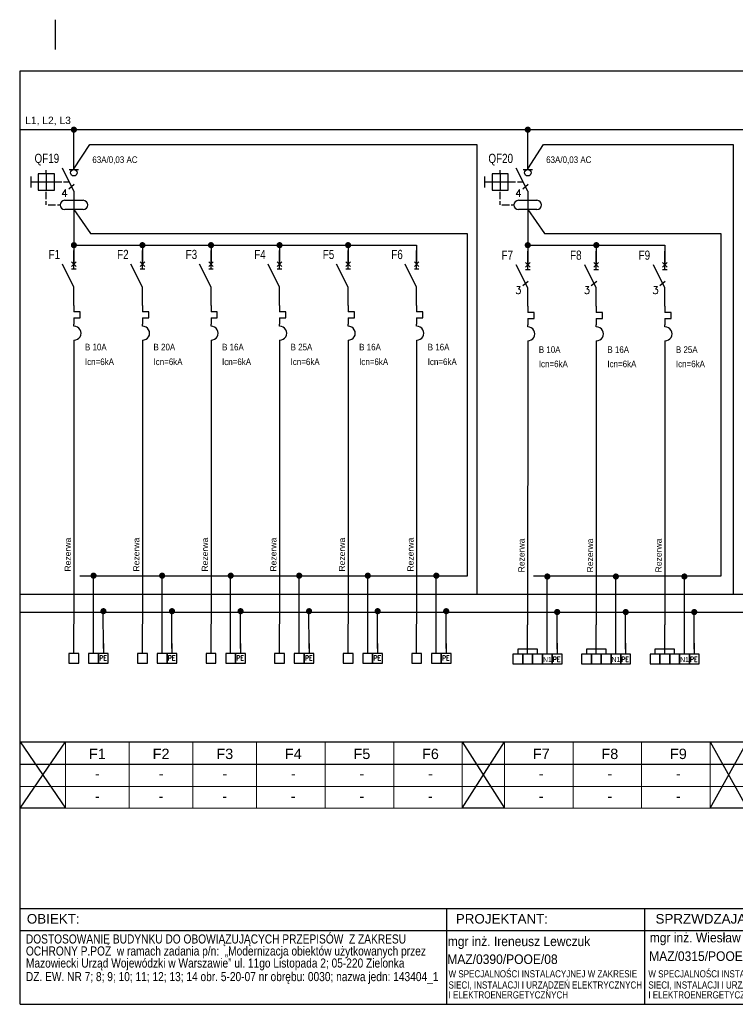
# Model space of a CAD drawing. Header units: millimetres. Extents: x 83969 to 164243, y -22860 to 4849.
# Tile 39 of 116: x 163843 to 163901, y -22670 to -22590. Entities that reach past the tile are written whole.
import ezdxf
from ezdxf.enums import TextEntityAlignment as Align

# ---------------------------------------------------------------- set-up
doc = ezdxf.new("R2010")
doc.units = ezdxf.units.MM
doc.linetypes.add('DASHED', pattern=[19.05, 12.7, -6.35])
doc.layers.get('0').update_dxf_attribs({"color": 251, "lineweight": 0})
for name, color, linetype in [('! GB N', 5, 'Continuous'), ('! GB Odbiory', 7, 'Continuous'), ('! GB Opis', 7, 'Continuous'), ('! GB PE', 96, 'Continuous'), ('! GB Przewody', 7, 'Continuous'), ('! GB Zabezpieczenia', 7, 'Continuous'), ('!TABELKA', 7, 'Continuous'), ('2DE_TXTART', 7, 'Continuous'), ('2DE_TXTCAR', 7, 'Continuous'), ('2DE_TXTFUN', 7, 'Continuous'), ('2DE_TXTLNK', 7, 'Continuous'), ('2DE_TXTMAN', 7, 'Continuous'), ('2DE_TXTNUM', 7, 'Continuous'), ('2DE_TXTORD', 7, 'Continuous'), ('2DE_TXTOTH', 7, 'Continuous'), ('2DE_TXTPFN', 7, 'Continuous'), ('2DE_TXTPIN', 7, 'Continuous'), ('B_strefy', 253, 'Continuous'), ('ROZDZIELNICE', 7, 'Continuous')]:
    doc.layers.add(name, color=color, linetype=linetype)
doc.layers.add('E_schematy 2', color=3, linetype='Continuous', lineweight=20)
doc.layers.add('E_TXT', color=3, linetype='Continuous', lineweight=25)
doc.styles.add('Arial', font='arial.ttf')
doc.styles.add('CP_ATTR', font='ROMANS.SHX')
doc.styles.add('CP_ELATT', font='cp_simplex.shx')
doc.styles.add('CP_ELATT_IT', font='cp_simplex.shx', dxfattribs={"oblique": 15})
doc.styles.add('Romans', font='romans.shx', dxfattribs={"width": 0.8})
doc.styles.get("Standard").update_dxf_attribs({"font": 'arial.ttf'})

# ---------------------------------------------------------------- blocks, each defined once
blk = doc.blocks.new('ramka A4')
at = {"linetype": 'ByBlock', "ltscale": 10}
blk.add_line((7.46, 199.45), (7.46, 205.66), dxfattribs=at)
for p, q in [((0.08, 0), (0.08, 195)), ((0.08, 195), (287.46, 195)), ((287.46, 0), (287.46, 195)), ((0.08, 20), (287.46, 20)), ((89.13, 20), (89.13, 0)), ((130.5, 20), (130.5, 0)), ((172.08, 20), (172.08, 0)), ((202.17, 20), (202.17, 0)), ((249.93, 20), (249.93, 0)), ((269.04, 20), (269.04, 0)), ((0.08, 15.39), (287.46, 15.39)), ((0.08, 0), (287.46, 0))]:
    blk.add_line(p, q)
for points in [[(249.93, 9.44), (269.04, 9.44)], [(249.93, 5.53), (269.04, 5.53)]]:
    blk.add_lwpolyline(points)
at = {"layer": '!TABELKA', "style": 'Arial'}
for s, height, width, p in [('DOSTOSOWANIE BUDYNKU DO OBOWIĄZUJĄCYCH PRZEPISÓW  Z ZAKRESU ', 1.9, 0.8, (1.3, 12.7)), ('mgr inż. Ireneusz Lewczuk', 2, 0.9, (89.41, 12.16)), ('mgr inż. Wiesław Kołodziej', 2, 0.9, (131.59, 12.94)), ('OCHRONY P.POŻ  w ramach zadania p/n:  „Modernizacja obiektów użytkowanych przez ', 1.9, 0.8, (1.3, 10.19)), ('mgr inż. Piotr Tarasiuk', 2, 0.9, (173.3, 11.9)), ('MAZ/0390/POOE/08', 2, 0.9, (89.3, 8.42)), ('MAZ/0315/POOE/15', 2, 0.9, (131.47, 9.06)), ('Mazowiecki Urząd Wojewódzki w Warszawie” ul. 11go Listopada 2; 05-220 Zielonka ', 1.9, 0.8, (1.3, 7.67)), ('DZ. EW. NR 7; 8; 9; 10; 11; 12; 13; 14 obr. 5-20-07 nr obrębu: 0030; nazwa jedn: 143404_1', 1.9, 0.8, (1.3, 4.84)), ('W SPECJALNOŚCI INSTALACYJNEJ W ZAKRESIE ', 1.5, 0.8, (89.57, 5.62)), ('W SPECJALNOŚCI INSTALACYJNEJ W ZAKRESIE ', 1.5, 0.8, (131.3, 5.62)), ('SIECI, INSTALACJI I URZĄDZEŃ ELEKTRYCZNYCH ', 1.5, 0.8, (89.57, 3.29)), ('SIECI, INSTALACJI I URZĄDZEŃ ELEKTRYCZNYCH ', 1.5, 0.8, (131.3, 3.29)), ('I ELEKTROENERGETYCZNYCH', 1.5, 0.8, (89.57, 1.22)), ('I ELEKTROENERGETYCZNYCH', 1.5, 0.8, (131.3, 1.22))]:
    blk.add_text(s, height=height, dxfattribs=dict(at, width=width)).set_placement(p)
at = {"style": 'Arial'}
for s, p in [('OBIEKT:', (1.49, 16.86)), ('PROJEKTANT:', (91.09, 16.86)), ('SPRZWDZAJĄCY:', (132.8, 16.86)), ('OPRACOWANIE:', (174.08, 16.86)), ('TEMAT:', (204.17, 16.86)), ('BRANŻA:', (251.93, 16.86)), ('NR RYS.', (269.46, 16.86)), ('FAZA:', (251.94, 6.5))]:
    blk.add_text(s, height=2, dxfattribs=at).set_placement(p)
blk = doc.blocks.new('cpelv_niec07_ns0024h')
for p, q in [((0, 3.38), (0, 7.5)), ((-7.5, 2.2), (-7.5, 3.2)), ((0, -2.5), (-3.12, 3.75)), ((-1.25, 3.38), (1.25, 3.38)), ((-11.7, 1.5), (-11.7, -1.5)), ((-11.7, 0), (-9.7, 0)), ((-9.7, 0), (-5.3, 0)), ((-7.5, 2.2), (-7.5, -2.2)), ((-5.3, 0), (-3.3, 0)), ((-2.8, 0), (-1.25, 0)), ((-1.36, -1.85), (0.11, -0.65)), ((0, -2.5), (0, -10)), ((-7.5, -4.7), (-7.5, -2.7)), ((-7.5, -6.25), (-7.5, -5.2)), ((-2.5, -5), (2.5, -5)), ((-7, -6.25), (-5, -6.25)), ((-4.5, -6.25), (-3.75, -6.25)), ((2.5, -7.5), (-2.5, -7.5))]:
    blk.add_line(p, q)
blk.add_lwpolyline([(-9.7, -2.2), (-5.3, -2.2), (-5.3, 2.2), (-9.7, 2.2)], close=True)
blk.add_circle((0, 2.5), 0.884)
for centre, start, end in [((-2.5, -6.25), 90, 270), ((2.5, -6.25), 270, 90)]:
    blk.add_arc(centre, 1.25, start, end)
at = {"style": 'CP_ATTR'}
blk.add_text('4', height=2, dxfattribs=at).set_placement((-3.4, -4.09))
at = {"linetype": 'ByBlock', "style": 'CP_ELATT_IT', "flags": 9}
for tag in ['VOLTAGE', 'IP', 'CURRENT', 'EL-STATUS', 'POWER', 'PRODUCT-TYPE', 'NUMBER', 'GROUP', 'NAME']:
    blk.add_attdef(tag, (1, 0.94), '', height=0.1, dxfattribs=at)
at = {"layer": '2DE_TXTART', "linetype": 'ByBlock', "style": 'CP_ELATT', "width": 0.9, "flags": 8}
blk.add_attdef('ARTICLE', (5, 5.14), '', height=1.8, dxfattribs=at)
at = {"layer": '2DE_TXTCAR', "linetype": 'ByBlock', "style": 'CP_ELATT', "width": 0.8, "flags": 8}
blk.add_attdef('CHARACTER', text='', height=2.5, dxfattribs=at).set_placement((-9, -6.86), align=Align.RIGHT)
at = {"layer": '2DE_TXTFUN', "linetype": 'ByBlock', "style": 'CP_ELATT', "width": 0.9, "flags": 8}
blk.add_attdef('FUNCTION', (5, -3.86), '', height=1.8, dxfattribs=at)
at = {"layer": '2DE_TXTLNK', "linetype": 'ByBlock', "style": 'CP_ELATT_IT', "oblique": 15, "width": 0.8, "flags": 8}
blk.add_attdef('LINK', text='', height=2.5, dxfattribs=at).set_placement((-9, -10.86), align=Align.RIGHT)
at = {"layer": '2DE_TXTMAN', "linetype": 'ByBlock', "style": 'CP_ELATT', "width": 0.9, "flags": 8}
blk.add_attdef('PRODUCER', (5, 2.14), '', height=1.8, dxfattribs=at)
at = {"layer": '2DE_TXTNUM', "linetype": 'ByBlock', "style": 'CP_ELATT', "width": 0.8, "flags": 8}
blk.add_attdef('TAG', text='', height=2.5, dxfattribs=at).set_placement((-4, 5.14), align=Align.RIGHT)
at = {"layer": '2DE_TXTORD', "linetype": 'ByBlock', "style": 'CP_ELATT', "width": 0.9, "flags": 8}
blk.add_attdef('ORDER-NO', (5, -0.86), '', height=1.8, dxfattribs=at)
at = {"layer": '2DE_TXTOTH', "linetype": 'ByBlock', "style": 'CP_ELATT', "width": 0.9, "flags": 8}
blk.add_attdef('OTHER', (5, -6.86), '', height=1.8, dxfattribs=at)
at = {"layer": '2DE_TXTPFN', "linetype": 'ByBlock', "style": 'CP_ELATT', "width": 0.8, "flags": 8}
blk.add_attdef('CF1', (0.5, 8), '', height=1.8, dxfattribs=at)
blk.add_attdef('CF2', text='', height=1.8, dxfattribs=at).set_placement((0.5, -10.5), align=Align.TOP_LEFT)
at = {"layer": '2DE_TXTPIN', "linetype": 'ByBlock', "style": 'CP_ELATT', "width": 0.8, "flags": 8}
blk.add_attdef('CP1', (-0.8, 5.5), '', height=1.8, rotation=90, dxfattribs=at)
blk.add_attdef('CP2', text='', height=1.8, rotation=90, dxfattribs=at).set_placement((-0.8, -9), align=Align.RIGHT)
blk = doc.blocks.new('ZACISKI_3FAZY')
for p, q in [((0, -24), (0, 0)), ((16, -24), (16, -7)), ((24, -15), (24, -24)), ((-8, -20), (-8, -24)), ((8, -20), (-8, -20)), ((8, -24), (8, -20))]:
    blk.add_line(p, q)
for points in [[(-11.93, -32.01), (-3.93, -32.01), (-3.93, -24.01), (-11.93, -24.01)], [(-3.93, -32.01), (4.07, -32.01), (4.07, -24.01), (-3.93, -24.01)], [(4.07, -32.01), (12.07, -32.01), (12.07, -24.01), (4.07, -24.01)], [(12.07, -32.01), (20.07, -32.01), (20.07, -24.01), (12.07, -24.01)], [(20.07, -32.01), (28.07, -32.01), (28.07, -24.01), (20.07, -24.01)]]:
    blk.add_lwpolyline(points, close=True)
at = {"style": 'Romans', "width": 0.8}
blk.add_text('PE', height=4, dxfattribs=at).set_placement((20.59, -30.18))
for tag, height, width, p in [('N', 4, 0.75, (16.12, -30.19)), ('PRZEWÓD', 6, 0.8, (8.19, -48)), ('MOC', 6, 0.8, (9.14, -63.64))]:
    blk.add_attdef(tag, text='', height=height, dxfattribs=dict(width=width)).set_placement(p, align=Align.CENTER)
at = {"width": 0.8, "flags": 4}
blk.add_attdef('NR ', text='', height=6, dxfattribs=at).set_placement((11.98, -79.6), align=Align.CENTER)
blk = doc.blocks.new('cpelv_niec07_ns0029h')
for p, q in [((0, 2.5), (0, 7.5)), ((0, -2.5), (-3.12, 3.75)), ((0.62, 4.38), (-0.63, 3.12)), ((-0.63, 4.38), (0.62, 3.12)), ((-0.63, 2.5), (0.62, 2.5)), ((-1.36, -1.85), (0.11, -0.65)), ((0, -7.5), (0, -2.5)), ((0, -7.5), (0, -9.15)), ((1.7, -9.15), (0, -9.15)), ((1.7, -10.85), (1.7, -9.15)), ((0, -10.85), (1.7, -10.85)), ((0, -10.85), (0, -12.5)), ((0, -13.12), (0, -12.5)), ((0, -16.87), (0, -17.5))]:
    blk.add_line(p, q)
at = {"linetype": 'Continuous'}
blk.add_line((0, -17.5), (0, -22.5), dxfattribs=at)
blk.add_arc((0.06, -15), 1.88, 268.2798, 91.7202)
at = {"style": 'CP_ATTR'}
blk.add_text('3', height=2, dxfattribs=at).set_placement((-3.4, -4.09))
at = {"linetype": 'ByBlock', "style": 'CP_ELATT_IT', "flags": 9}
for tag in ['VOLTAGE', 'IP', 'CURRENT', 'EL-STATUS', 'POWER', 'PRODUCT-TYPE', 'NUMBER', 'GROUP', 'NAME']:
    blk.add_attdef(tag, (1, 0.94), '', height=0.1, dxfattribs=at)
at = {"layer": '2DE_TXTART', "linetype": 'ByBlock', "style": 'CP_ELATT', "width": 0.9, "flags": 8}
blk.add_attdef('ARTICLE', (3, 5.14), '', height=1.8, dxfattribs=at)
at = {"layer": '2DE_TXTCAR', "linetype": 'ByBlock', "style": 'CP_ELATT', "width": 0.8, "flags": 8}
blk.add_attdef('CHARACTER', text='', height=2.5, dxfattribs=at).set_placement((-4, -6.86), align=Align.RIGHT)
at = {"layer": '2DE_TXTFUN', "linetype": 'ByBlock', "style": 'CP_ELATT', "width": 0.9, "flags": 8}
blk.add_attdef('FUNCTION', (3, -3.86), '', height=1.8, dxfattribs=at)
at = {"layer": '2DE_TXTLNK', "linetype": 'ByBlock', "style": 'CP_ELATT_IT', "oblique": 15, "width": 0.8, "flags": 8}
blk.add_attdef('LINK', text='', height=2.5, dxfattribs=at).set_placement((-4, -10.86), align=Align.RIGHT)
at = {"layer": '2DE_TXTMAN', "linetype": 'ByBlock', "style": 'CP_ELATT', "width": 0.9, "flags": 8}
blk.add_attdef('PRODUCER', (3, 2.14), '', height=1.8, dxfattribs=at)
at = {"layer": '2DE_TXTNUM', "linetype": 'ByBlock', "style": 'CP_ELATT', "width": 0.8, "flags": 8}
blk.add_attdef('TAG', text='', height=2.5, dxfattribs=at).set_placement((-4, 5.14), align=Align.RIGHT)
at = {"layer": '2DE_TXTORD', "linetype": 'ByBlock', "style": 'CP_ELATT', "width": 0.9, "flags": 8}
blk.add_attdef('ORDER-NO', (3, -0.86), '', height=1.8, dxfattribs=at)
at = {"layer": '2DE_TXTOTH', "linetype": 'ByBlock', "style": 'CP_ELATT', "width": 0.9, "flags": 8}
blk.add_attdef('OTHER', (3, -6.86), '', height=1.8, dxfattribs=at)
at = {"layer": '2DE_TXTPFN', "linetype": 'ByBlock', "style": 'CP_ELATT', "width": 0.8, "flags": 8}
blk.add_attdef('CF1', (0.5, 8), '', height=1.8, dxfattribs=at)
blk.add_attdef('CF2', text='', height=1.8, dxfattribs=at).set_placement((0.5, -23), align=Align.TOP_LEFT)
at = {"layer": '2DE_TXTPIN', "linetype": 'ByBlock', "style": 'CP_ELATT', "width": 0.8, "flags": 8}
blk.add_attdef('CP1', (-0.8, 5.5), '', height=1.8, rotation=90, dxfattribs=at)
blk.add_attdef('CP2', text='', height=1.8, rotation=90, dxfattribs=at).set_placement((-0.8, -20.5), align=Align.RIGHT)
blk = doc.blocks.new('cpelv_niec07_ns0026h')
for p, q in [((0, 2.5), (0, 7.5)), ((0, -2.5), (-3.12, 3.75)), ((0.62, 4.38), (-0.63, 3.12)), ((-0.63, 4.38), (0.62, 3.12)), ((-0.63, 2.5), (0.62, 2.5)), ((0, -7.5), (0, -2.5)), ((0, -7.5), (0, -9.15)), ((1.7, -9.15), (0, -9.15)), ((1.7, -10.85), (1.7, -9.15)), ((0, -10.85), (1.7, -10.85)), ((0, -10.85), (0, -12.5)), ((0, -13.12), (0, -12.5)), ((0, -16.87), (0, -17.5))]:
    blk.add_line(p, q)
at = {"linetype": 'Continuous'}
blk.add_line((0, -17.5), (0, -22.5), dxfattribs=at)
blk.add_arc((0.06, -15), 1.88, 268.2798, 91.7202)
at = {"linetype": 'ByBlock', "style": 'CP_ELATT_IT', "flags": 9}
for tag in ['VOLTAGE', 'IP', 'CURRENT', 'EL-STATUS', 'POWER', 'PRODUCT-TYPE', 'NUMBER', 'GROUP', 'NAME']:
    blk.add_attdef(tag, (1, 0.94), '', height=0.1, dxfattribs=at)
at = {"layer": '2DE_TXTART', "linetype": 'ByBlock', "style": 'CP_ELATT', "width": 0.9, "flags": 8}
blk.add_attdef('ARTICLE', (3, 5.14), '', height=1.8, dxfattribs=at)
at = {"layer": '2DE_TXTCAR', "linetype": 'ByBlock', "style": 'CP_ELATT', "width": 0.8, "flags": 8}
blk.add_attdef('CHARACTER', text='', height=2.5, dxfattribs=at).set_placement((-4, -6.86), align=Align.RIGHT)
at = {"layer": '2DE_TXTFUN', "linetype": 'ByBlock', "style": 'CP_ELATT', "width": 0.9, "flags": 8}
blk.add_attdef('FUNCTION', (3, -3.86), '', height=1.8, dxfattribs=at)
at = {"layer": '2DE_TXTLNK', "linetype": 'ByBlock', "style": 'CP_ELATT_IT', "oblique": 15, "width": 0.8, "flags": 8}
blk.add_attdef('LINK', text='', height=2.5, dxfattribs=at).set_placement((-4, -10.86), align=Align.RIGHT)
at = {"layer": '2DE_TXTMAN', "linetype": 'ByBlock', "style": 'CP_ELATT', "width": 0.9, "flags": 8}
blk.add_attdef('PRODUCER', (3, 2.14), '', height=1.8, dxfattribs=at)
at = {"layer": '2DE_TXTNUM', "linetype": 'ByBlock', "style": 'CP_ELATT', "width": 0.8, "flags": 8}
blk.add_attdef('TAG', text='', height=2.5, dxfattribs=at).set_placement((-4, 5.14), align=Align.RIGHT)
at = {"layer": '2DE_TXTORD', "linetype": 'ByBlock', "style": 'CP_ELATT', "width": 0.9, "flags": 8}
blk.add_attdef('ORDER-NO', (3, -0.86), '', height=1.8, dxfattribs=at)
at = {"layer": '2DE_TXTOTH', "linetype": 'ByBlock', "style": 'CP_ELATT', "width": 0.9, "flags": 8}
blk.add_attdef('OTHER', (3, -6.86), '', height=1.8, dxfattribs=at)
at = {"layer": '2DE_TXTPFN', "linetype": 'ByBlock', "style": 'CP_ELATT', "width": 0.8, "flags": 8}
blk.add_attdef('CF1', (0.5, 8), '', height=1.8, dxfattribs=at)
blk.add_attdef('CF2', text='', height=1.8, dxfattribs=at).set_placement((0.5, -23), align=Align.TOP_LEFT)
at = {"layer": '2DE_TXTPIN', "linetype": 'ByBlock', "style": 'CP_ELATT', "width": 0.8, "flags": 8}
blk.add_attdef('CP1', (-0.8, 5.5), '', height=1.8, rotation=90, dxfattribs=at)
blk.add_attdef('CP2', text='', height=1.8, rotation=90, dxfattribs=at).set_placement((-0.8, -20.5), align=Align.RIGHT)
blk = doc.blocks.new('LISTWA 1_N_PE')
for p, q in [((0, -24), (0, 0)), ((16, -24), (16, -8)), ((24, -16), (24, -24))]:
    blk.add_line(p, q)
for points in [[(-4, -32), (4, -32), (4, -24), (-4, -24)], [(12, -32), (20, -32), (20, -24), (12, -24)], [(20, -32), (28, -32), (28, -24), (20, -24)]]:
    blk.add_lwpolyline(points, close=True)
at = {"style": 'Romans', "width": 0.8}
blk.add_text('PE', height=4, dxfattribs=at).set_placement((20.73, -29.79))
at = {"width": 0.75}
blk.add_attdef('N', (12.85, -30.3), '', height=4, dxfattribs=at)
for tag, p in [('PRZEWÓD', (-4.36, -39.93)), ('MOC', (6.8, -47.63))]:
    blk.add_attdef(tag, p, '', height=4.75)
at = {"flags": 4}
blk.add_attdef('NR ', (9.64, -55.59), '', height=4.75, dxfattribs=at)

msp = doc.modelspace()

# ---------------------------------------------------------------- linework, layer by layer
at = {"layer": '! GB N', "ltscale": 2}
msp.add_line((163843.081, -22636.885), (163955.191, -22636.885), dxfattribs=at)
at = {"layer": '! GB N'}
for points in [[(163847.497, -22602.226), (163848.791, -22600.228), (163880.317, -22600.23), (163880.323, -22636.885)], [(163884.465, -22602.226), (163885.759, -22600.228), (163901.189, -22600.23), (163901.195, -22636.885)], [(163847.497, -22605.539), (163848.851, -22607.493), (163879.518, -22607.493), (163879.518, -22635.411), (163847.973, -22635.411)], [(163884.465, -22605.539), (163885.819, -22607.493), (163900.196, -22607.493), (163900.196, -22635.411), (163884.941, -22635.411)]]:
    msp.add_lwpolyline(points, dxfattribs=at)
at = {"layer": '! GB N', "color": 5, "linetype": 'DASHED', "ltscale": 2, "const_width": 0.25}
for points in [[(163848.975, -22635.365, 1), (163849.225, -22635.365, 1)], [(163854.558, -22635.365, 1), (163854.808, -22635.365, 1)], [(163860.142, -22635.365, 1), (163860.392, -22635.365, 1)], [(163865.726, -22635.365, 1), (163865.976, -22635.365, 1)], [(163871.31, -22635.365, 1), (163871.56, -22635.365, 1)], [(163876.893, -22635.365, 1), (163877.143, -22635.365, 1)], [(163885.933, -22635.434, 1), (163886.183, -22635.434, 1)], [(163891.517, -22635.434, 1), (163891.767, -22635.434, 1)], [(163897.1, -22635.434, 1), (163897.35, -22635.434, 1)]]:
    msp.add_lwpolyline(points, format="xyb", close=True, dxfattribs=at)
at = {"layer": '! GB PE', "ltscale": 2}
msp.add_line((163843.081, -22638.327), (163955.191, -22638.327), dxfattribs=at)
at = {"layer": '! GB Przewody'}
for p, q in [((163847.497, -22601.02), (163847.497, -22599.031)), ((163847.497, -22602.274), (163847.497, -22599.156)), ((163884.465, -22601.02), (163884.465, -22599.031)), ((163884.465, -22602.274), (163884.465, -22599.156)), ((163847.497, -22606.289), (163847.497, -22610.044)), ((163884.465, -22606.289), (163884.465, -22610.044)), ((163847.497, -22608.44), (163875.416, -22608.44)), ((163853.081, -22608.44), (163853.081, -22610.044)), ((163858.665, -22608.44), (163858.665, -22610.044)), ((163864.248, -22608.44), (163864.248, -22610.044)), ((163869.832, -22608.44), (163869.832, -22610.044)), ((163875.416, -22608.44), (163875.416, -22610.044)), ((163884.465, -22608.44), (163895.633, -22608.44)), ((163890.049, -22608.44), (163890.049, -22610.044)), ((163895.633, -22608.44), (163895.633, -22610.044)), ((163884.465, -22616.696), (163884.455, -22639.358)), ((163890.049, -22616.696), (163890.039, -22639.358)), ((163895.633, -22616.696), (163895.623, -22639.358)), ((163847.497, -22617.862), (163847.497, -22639.292)), ((163853.081, -22617.862), (163853.081, -22639.292)), ((163858.665, -22617.862), (163858.665, -22639.292)), ((163864.248, -22617.862), (163864.248, -22639.292)), ((163869.832, -22617.862), (163869.832, -22639.292)), ((163875.416, -22617.862), (163875.416, -22639.292))]:
    msp.add_line(p, q, dxfattribs=at)
at = {"layer": '! GB Przewody', "const_width": 0.25}
for points in [[(163847.372, -22599.031, 1), (163847.622, -22599.031, 1)], [(163884.34, -22599.031, 1), (163884.59, -22599.031, 1)], [(163847.372, -22608.44, 1), (163847.622, -22608.44, 1)], [(163852.956, -22608.44, 1), (163853.206, -22608.44, 1)], [(163858.54, -22608.44, 1), (163858.79, -22608.44, 1)], [(163864.123, -22608.44, 1), (163864.373, -22608.44, 1)], [(163869.707, -22608.44, 1), (163869.957, -22608.44, 1)], [(163884.34, -22608.44, 1), (163884.59, -22608.44, 1)], [(163889.924, -22608.44, 1), (163890.174, -22608.44, 1)], [(163849.778, -22638.258, 1), (163850.028, -22638.258, 1)], [(163855.362, -22638.258, 1), (163855.612, -22638.258, 1)], [(163860.946, -22638.258, 1), (163861.196, -22638.258, 1)], [(163866.529, -22638.258, 1), (163866.779, -22638.258, 1)], [(163872.113, -22638.258, 1), (163872.363, -22638.258, 1)], [(163877.697, -22638.258, 1), (163877.947, -22638.258, 1)], [(163886.737, -22638.327, 1), (163886.987, -22638.327, 1)], [(163892.32, -22638.327, 1), (163892.57, -22638.327, 1)], [(163897.904, -22638.327, 1), (163898.154, -22638.327, 1)]]:
    msp.add_lwpolyline(points, format="xyb", close=True, dxfattribs=at)
at = {"layer": '! GB Przewody'}
for points in [[(163843.081, -22599.031), (163955.191, -22599.031)], [(163849.097, -22640.092), (163849.097, -22635.365)], [(163854.681, -22640.092), (163854.681, -22635.365)], [(163860.265, -22640.092), (163860.265, -22635.365)], [(163865.848, -22640.092), (163865.848, -22635.365)], [(163871.432, -22640.092), (163871.432, -22635.365)], [(163877.016, -22640.092), (163877.016, -22635.365)], [(163886.056, -22640.161), (163886.056, -22635.434)], [(163891.639, -22640.161), (163891.639, -22635.434)], [(163897.223, -22640.161), (163897.223, -22635.434)], [(163849.897, -22641.292), (163849.891, -22638.197)], [(163855.481, -22641.292), (163855.474, -22638.197)], [(163861.065, -22641.292), (163861.058, -22638.197)], [(163866.648, -22641.292), (163866.642, -22638.197)], [(163872.232, -22641.292), (163872.225, -22638.197)], [(163877.816, -22641.292), (163877.809, -22638.197)], [(163886.856, -22641.361), (163886.849, -22638.266)], [(163892.439, -22641.361), (163892.433, -22638.266)], [(163898.023, -22641.361), (163898.016, -22638.266)]]:
    msp.add_lwpolyline(points, dxfattribs=at)
at = {"layer": 'B_strefy', "color": 7, "linetype": 'Continuous'}
msp.add_line((163843.113, -22650.71), (163955.191, -22650.71), dxfattribs=at)
at = {"layer": 'E_schematy 2', "color": 7, "linetype": 'Continuous'}
for p, q in [((163846.813, -22648.905), (163846.813, -22654.306)), ((163852.001, -22648.905), (163852.001, -22654.271)), ((163852.001, -22648.905), (163852.001, -22654.306)), ((163857.189, -22648.905), (163857.189, -22654.271)), ((163857.189, -22648.905), (163857.189, -22654.306)), ((163862.377, -22648.905), (163862.377, -22654.271)), ((163862.377, -22648.905), (163862.377, -22654.306)), ((163867.96, -22648.905), (163867.96, -22654.271)), ((163867.96, -22648.905), (163867.96, -22654.306)), ((163873.544, -22648.905), (163873.544, -22654.271)), ((163873.544, -22648.905), (163873.544, -22654.306)), ((163879.128, -22648.905), (163879.128, -22654.271)), ((163879.128, -22648.905), (163879.128, -22654.306)), ((163882.573, -22648.905), (163882.573, -22654.306)), ((163888.157, -22648.905), (163888.157, -22654.271)), ((163888.157, -22648.905), (163888.157, -22654.306)), ((163893.741, -22648.905), (163893.741, -22654.271)), ((163893.741, -22648.905), (163893.741, -22654.306)), ((163899.325, -22648.905), (163899.325, -22654.271)), ((163899.325, -22648.905), (163899.325, -22654.306)), ((163843.113, -22650.71), (163955.191, -22650.71)), ((163843.113, -22650.71), (163955.191, -22650.71)), ((163843.113, -22652.54), (163955.191, -22652.54)), ((163843.113, -22654.306), (163955.191, -22654.306))]:
    msp.add_line(p, q, dxfattribs=at)
at = {"layer": 'ROZDZIELNICE'}
for points in [[(163843.113, -22648.905), (163955.191, -22648.905)], [(163843.113, -22648.905), (163846.813, -22654.306), (163843.113, -22654.306), (163846.813, -22648.905)], [(163879.128, -22648.905), (163882.573, -22654.306), (163879.128, -22654.306), (163882.573, -22648.905)], [(163899.325, -22648.905), (163902.344, -22654.306), (163899.325, -22654.306), (163902.344, -22648.905)]]:
    msp.add_lwpolyline(points, dxfattribs=at)

# ---------------------------------------------------------------- block references
at = {"layer": '! GB Odbiory', "xscale": 0.1, "yscale": 0.1, "zscale": 0.1}
for p in [(163847.497, -22639.302), (163853.081, -22639.302), (163858.665, -22639.302), (163864.248, -22639.302), (163869.832, -22639.302), (163875.416, -22639.302)]:
    msp.add_blockref('LISTWA 1_N_PE', p, dxfattribs=at)
at = {"layer": '! GB Odbiory'}
ref = msp.add_blockref('ZACISKI_3FAZY', (163884.455, -22639.358), dxfattribs=dict(at, xscale=0.1, yscale=0.1, zscale=0.1))
ref.add_attrib('N', 'N1', dxfattribs={"layer": '0', "height": 0.4, "width": 0.8}).set_placement((163886.067, -22642.519), align=Align.BOTTOM_CENTER)
ref = msp.add_blockref('ZACISKI_3FAZY', (163890.039, -22639.358), dxfattribs=dict(at, xscale=0.1, yscale=0.1, zscale=0.1))
ref.add_attrib('N', 'N1', dxfattribs={"layer": '0', "height": 0.4, "width": 0.8}).set_placement((163891.651, -22642.519), align=Align.BOTTOM_CENTER)
ref = msp.add_blockref('ZACISKI_3FAZY', (163895.623, -22639.358), dxfattribs=dict(at, xscale=0.1, yscale=0.1, zscale=0.1))
ref.add_attrib('N', 'N1', dxfattribs={"layer": '0', "height": 0.4, "width": 0.8}).set_placement((163897.235, -22642.519), align=Align.BOTTOM_CENTER)
at = {"layer": '! GB Zabezpieczenia'}
ref = msp.add_blockref('cpelv_niec07_ns0024h', (163847.497, -22603.289), dxfattribs=dict(at, xscale=0.3, yscale=0.3, zscale=0.3))
ref.add_attrib('TAG', 'QF19', dxfattribs={"layer": '! GB Opis', "linetype": 'ByBlock', "height": 0.75, "style": 'CP_ELATT', "width": 0.8, "flags": 8}).set_placement((163846.297, -22601.748), align=Align.RIGHT)
ref.add_attrib('ARTICLE', '63A/0,03 AC', (163848.997, -22601.748), dxfattribs={"layer": '! GB Opis', "linetype": 'ByBlock', "height": 0.54, "style": 'CP_ELATT', "width": 0.9, "flags": 8})
ref = msp.add_blockref('cpelv_niec07_ns0024h', (163884.465, -22603.289), dxfattribs=dict(at, xscale=0.3, yscale=0.3, zscale=0.3))
ref.add_attrib('TAG', 'QF20', dxfattribs={"layer": '! GB Opis', "linetype": 'ByBlock', "height": 0.75, "style": 'CP_ELATT', "width": 0.8, "flags": 8}).set_placement((163883.265, -22601.748), align=Align.RIGHT)
ref.add_attrib('ARTICLE', '63A/0,03 AC', (163885.965, -22601.748), dxfattribs={"layer": '! GB Opis', "linetype": 'ByBlock', "height": 0.54, "style": 'CP_ELATT', "width": 0.9, "flags": 8})
ref = msp.add_blockref('cpelv_niec07_ns0026h', (163847.497, -22611.115), dxfattribs=dict(at, xscale=0.3, yscale=0.3, zscale=0.3))
ref.add_attrib('TAG', 'F1', dxfattribs={"layer": '2DE_TXTNUM', "color": 7, "linetype": 'ByBlock', "height": 0.75, "style": 'CP_ELATT', "width": 0.8, "flags": 8}).set_placement((163846.369, -22609.572), align=Align.RIGHT)
ref.add_attrib('ARTICLE', 'B 10A', (163848.397, -22617.012), dxfattribs={"layer": '2DE_TXTART', "color": 7, "linetype": 'ByBlock', "height": 0.54, "style": 'CP_ELATT', "width": 0.9, "flags": 8})
ref.add_attrib('PRODUCER', 'Icn=6kA', (163848.397, -22618.211), dxfattribs={"layer": '2DE_TXTMAN', "color": 7, "linetype": 'ByBlock', "height": 0.54, "style": 'CP_ELATT', "width": 0.9, "flags": 8})
ref = msp.add_blockref('cpelv_niec07_ns0026h', (163853.081, -22611.115), dxfattribs=dict(at, xscale=0.3, yscale=0.3, zscale=0.3))
ref.add_attrib('TAG', 'F2', dxfattribs={"layer": '2DE_TXTNUM', "color": 7, "linetype": 'ByBlock', "height": 0.75, "style": 'CP_ELATT', "width": 0.8, "flags": 8}).set_placement((163851.952, -22609.572), align=Align.RIGHT)
ref.add_attrib('ARTICLE', 'B 20A', (163853.981, -22617.012), dxfattribs={"layer": '2DE_TXTART', "color": 7, "linetype": 'ByBlock', "height": 0.54, "style": 'CP_ELATT', "width": 0.9, "flags": 8})
ref.add_attrib('PRODUCER', 'Icn=6kA', (163853.981, -22618.211), dxfattribs={"layer": '2DE_TXTMAN', "color": 7, "linetype": 'ByBlock', "height": 0.54, "style": 'CP_ELATT', "width": 0.9, "flags": 8})
ref = msp.add_blockref('cpelv_niec07_ns0026h', (163858.665, -22611.115), dxfattribs=dict(at, xscale=0.3, yscale=0.3, zscale=0.3))
ref.add_attrib('TAG', 'F3', dxfattribs={"layer": '2DE_TXTNUM', "color": 7, "linetype": 'ByBlock', "height": 0.75, "style": 'CP_ELATT', "width": 0.8, "flags": 8}).set_placement((163857.536, -22609.572), align=Align.RIGHT)
ref.add_attrib('ARTICLE', 'B 16A', (163859.565, -22617.012), dxfattribs={"layer": '2DE_TXTART', "color": 7, "linetype": 'ByBlock', "height": 0.54, "style": 'CP_ELATT', "width": 0.9, "flags": 8})
ref.add_attrib('PRODUCER', 'Icn=6kA', (163859.565, -22618.211), dxfattribs={"layer": '2DE_TXTMAN', "color": 7, "linetype": 'ByBlock', "height": 0.54, "style": 'CP_ELATT', "width": 0.9, "flags": 8})
ref = msp.add_blockref('cpelv_niec07_ns0026h', (163864.248, -22611.115), dxfattribs=dict(at, xscale=0.3, yscale=0.3, zscale=0.3))
ref.add_attrib('TAG', 'F4', dxfattribs={"layer": '2DE_TXTNUM', "color": 7, "linetype": 'ByBlock', "height": 0.75, "style": 'CP_ELATT', "width": 0.8, "flags": 8}).set_placement((163863.12, -22609.572), align=Align.RIGHT)
ref.add_attrib('ARTICLE', 'B 25A', (163865.148, -22617.012), dxfattribs={"layer": '2DE_TXTART', "color": 7, "linetype": 'ByBlock', "height": 0.54, "style": 'CP_ELATT', "width": 0.9, "flags": 8})
ref.add_attrib('PRODUCER', 'Icn=6kA', (163865.148, -22618.211), dxfattribs={"layer": '2DE_TXTMAN', "color": 7, "linetype": 'ByBlock', "height": 0.54, "style": 'CP_ELATT', "width": 0.9, "flags": 8})
ref = msp.add_blockref('cpelv_niec07_ns0026h', (163869.832, -22611.115), dxfattribs=dict(at, xscale=0.3, yscale=0.3, zscale=0.3))
ref.add_attrib('TAG', 'F5', dxfattribs={"layer": '2DE_TXTNUM', "color": 7, "linetype": 'ByBlock', "height": 0.75, "style": 'CP_ELATT', "width": 0.8, "flags": 8}).set_placement((163868.704, -22609.572), align=Align.RIGHT)
ref.add_attrib('ARTICLE', 'B 16A', (163870.732, -22617.012), dxfattribs={"layer": '2DE_TXTART', "color": 7, "linetype": 'ByBlock', "height": 0.54, "style": 'CP_ELATT', "width": 0.9, "flags": 8})
ref.add_attrib('PRODUCER', 'Icn=6kA', (163870.732, -22618.211), dxfattribs={"layer": '2DE_TXTMAN', "color": 7, "linetype": 'ByBlock', "height": 0.54, "style": 'CP_ELATT', "width": 0.9, "flags": 8})
ref = msp.add_blockref('cpelv_niec07_ns0026h', (163875.416, -22611.115), dxfattribs=dict(at, xscale=0.3, yscale=0.3, zscale=0.3))
ref.add_attrib('TAG', 'F6', dxfattribs={"layer": '2DE_TXTNUM', "color": 7, "linetype": 'ByBlock', "height": 0.75, "style": 'CP_ELATT', "width": 0.8, "flags": 8}).set_placement((163874.287, -22609.572), align=Align.RIGHT)
ref.add_attrib('ARTICLE', 'B 16A', (163876.316, -22617.012), dxfattribs={"layer": '2DE_TXTART', "color": 7, "linetype": 'ByBlock', "height": 0.54, "style": 'CP_ELATT', "width": 0.9, "flags": 8})
ref.add_attrib('PRODUCER', 'Icn=6kA', (163876.316, -22618.211), dxfattribs={"layer": '2DE_TXTMAN', "color": 7, "linetype": 'ByBlock', "height": 0.54, "style": 'CP_ELATT', "width": 0.9, "flags": 8})
ref = msp.add_blockref('cpelv_niec07_ns0029h', (163884.465, -22611.171), dxfattribs=dict(at, xscale=0.3, yscale=0.3, zscale=0.3))
ref.add_attrib('TAG', 'F7', dxfattribs={"layer": '2DE_TXTNUM', "color": 7, "linetype": 'ByBlock', "height": 0.75, "style": 'CP_ELATT', "width": 0.8, "flags": 8}).set_placement((163883.265, -22609.63), align=Align.RIGHT)
ref.add_attrib('ARTICLE', 'B 10A', (163885.365, -22617.22), dxfattribs={"layer": '2DE_TXTART', "color": 7, "linetype": 'ByBlock', "height": 0.54, "style": 'CP_ELATT', "width": 0.9, "flags": 8})
ref.add_attrib('PRODUCER', 'Icn=6kA', (163885.365, -22618.384), dxfattribs={"layer": '2DE_TXTMAN', "color": 7, "linetype": 'ByBlock', "height": 0.54, "style": 'CP_ELATT', "width": 0.9, "flags": 8})
ref = msp.add_blockref('cpelv_niec07_ns0029h', (163890.049, -22611.171), dxfattribs=dict(at, xscale=0.3, yscale=0.3, zscale=0.3))
ref.add_attrib('TAG', 'F8', dxfattribs={"layer": '2DE_TXTNUM', "color": 7, "linetype": 'ByBlock', "height": 0.75, "style": 'CP_ELATT', "width": 0.8, "flags": 8}).set_placement((163888.849, -22609.63), align=Align.RIGHT)
ref.add_attrib('ARTICLE', 'B 16A', (163890.949, -22617.22), dxfattribs={"layer": '2DE_TXTART', "color": 7, "linetype": 'ByBlock', "height": 0.54, "style": 'CP_ELATT', "width": 0.9, "flags": 8})
ref.add_attrib('PRODUCER', 'Icn=6kA', (163890.949, -22618.384), dxfattribs={"layer": '2DE_TXTMAN', "color": 7, "linetype": 'ByBlock', "height": 0.54, "style": 'CP_ELATT', "width": 0.9, "flags": 8})
ref = msp.add_blockref('cpelv_niec07_ns0029h', (163895.633, -22611.171), dxfattribs=dict(at, xscale=0.3, yscale=0.3, zscale=0.3))
ref.add_attrib('TAG', 'F9', dxfattribs={"layer": '2DE_TXTNUM', "color": 7, "linetype": 'ByBlock', "height": 0.75, "style": 'CP_ELATT', "width": 0.8, "flags": 8}).set_placement((163894.433, -22609.63), align=Align.RIGHT)
ref.add_attrib('ARTICLE', 'B 25A', (163896.533, -22617.22), dxfattribs={"layer": '2DE_TXTART', "color": 7, "linetype": 'ByBlock', "height": 0.54, "style": 'CP_ELATT', "width": 0.9, "flags": 8})
ref.add_attrib('PRODUCER', 'Icn=6kA', (163896.533, -22618.384), dxfattribs={"layer": '2DE_TXTMAN', "color": 7, "linetype": 'ByBlock', "height": 0.54, "style": 'CP_ELATT', "width": 0.9, "flags": 8})
at = {"layer": '!TABELKA', "xscale": 0.3900000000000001, "yscale": 0.3900000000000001, "zscale": 0.3900000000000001}
msp.add_blockref('ramka A4', (163843.081, -22670.283), dxfattribs=at)

# ---------------------------------------------------------------- texts
at = {"layer": '! GB Opis', "style": 'Arial'}
for p in [(163847.245, -22635.029), (163852.828, -22635.029), (163858.412, -22635.029), (163863.996, -22635.029), (163869.579, -22635.029), (163875.163, -22635.029), (163884.203, -22635.097), (163889.787, -22635.097), (163895.37, -22635.097)]:
    msp.add_text('Rezerwa', height=0.5, rotation=90, dxfattribs=at).set_placement(p)
at = {"layer": '! GB Przewody', "style": 'Arial'}
msp.add_text('L1, L2, L3', height=0.6, dxfattribs=at).set_placement((163843.524, -22598.573))
at = {"layer": 'E_TXT', "color": 7, "linetype": 'Continuous', "style": 'Arial'}
for s, height, p in [('F2', 0.8438, (163853.91, -22650.304)), ('F3', 0.8438, (163859.098, -22650.304)), ('F6', 0.8438, (163875.849, -22650.304)), ('F8', 0.8438, (163890.462, -22650.304)), ('F9', 0.8438, (163896.046, -22650.304)), ('F1', 0.8438, (163848.722, -22650.304)), ('F4', 0.8438, (163864.682, -22650.304)), ('F5', 0.8438, (163870.266, -22650.304)), ('F7', 0.8438, (163884.879, -22650.304)), ('-', 0.844, (163849.213, -22651.913)), ('-', 0.844, (163854.401, -22651.913)), ('-', 0.844, (163859.589, -22651.913)), ('-', 0.844, (163865.173, -22651.913)), ('-', 0.844, (163870.756, -22651.913)), ('-', 0.844, (163876.34, -22651.913)), ('-', 0.844, (163885.369, -22651.913)), ('-', 0.844, (163890.953, -22651.913)), ('-', 0.844, (163896.537, -22651.913)), ('-', 0.844, (163849.208, -22653.744)), ('-', 0.844, (163854.396, -22653.744)), ('-', 0.844, (163859.584, -22653.744)), ('-', 0.844, (163865.168, -22653.744)), ('-', 0.844, (163870.752, -22653.744)), ('-', 0.844, (163876.335, -22653.744)), ('-', 0.844, (163885.365, -22653.744)), ('-', 0.844, (163890.948, -22653.744)), ('-', 0.844, (163896.532, -22653.744))]:
    msp.add_text(s, height=height, dxfattribs=at).set_placement(p)

doc.saveas('drawing.dxf')
